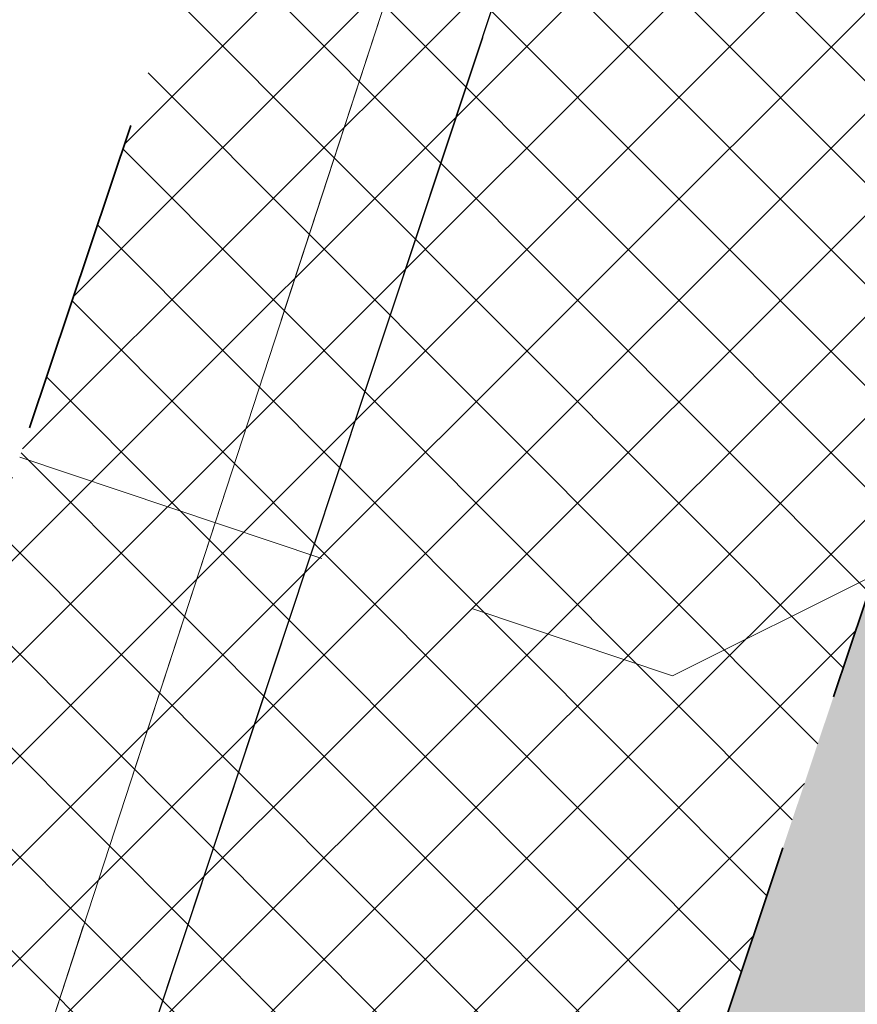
# Model space of a CAD drawing. Header units: metres. Extents: x 6599594 to 6600699, y 5687867 to 5691114.
# Tile 224 of 256: x 6599973.14 to 6599975.77, y 5688944.3 to 5688947.38. Entities that reach past the tile are written whole.
import ezdxf

# ---------------------------------------------------------------- set-up
doc = ezdxf.new("R2010")
doc.units = ezdxf.units.M
doc.header["$MEASUREMENT"] = 0
for name, pattern in [('1', [0]), ('BUG', [1.5, 1, -0.5]), ('GUK', [2, 1.5, -0.5]), ('GUZ', [1, 0.5, -0.5]), ('L_0_04', [1.5, 1, -0.5])]:
    doc.linetypes.add(name, pattern=pattern)
for name, color, linetype, lineweight in [('_kolor chodnik', 50, '1', 5), ('_kolor jezdnia', 4, '1', 0), ('_kolor pobocze', 211, '1', 5), ('_kolor zjazdy kostka', 7, '1', 5), ('_kolor zjazdy tłuczeń', 30, '1', 5), ('_kolor ścieżka @ 1', 10, '1', 0), ('_linie', 7, 'BUG', 5), ('_obrzeze', 10, 'BUG', 35), ('Dzialki', 130, '1', 30), ('Kontury', 252, 'GUK', 9), ('OT_Komunikacja', 7, 'CONTINUOUS', 0), ('OT_ZagospodarowanieTerenu', 7, 'CONTINUOUS', 0), ('Uzytki', 252, 'GUZ', 9)]:
    doc.layers.add(name, color=color, linetype=linetype, lineweight=lineweight)
pattern_1 = [(45, (0, 0), (-0.1414213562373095, 0.1414213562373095), []), (135, (0, 0), (-0.1414213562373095, -0.1414213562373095), [])]

msp = doc.modelspace()

# ---------------------------------------------------------------- hatches: boundary and pattern name
at = {"layer": '_kolor chodnik'}
h = msp.add_hatch(dxfattribs=at)
h.set_pattern_fill('ANSI37', color=256, scale=1.6)
h.set_pattern_definition(pattern_1)
h.paths.add_polyline_path([(6599849.938171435, 5688542.085872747), (6599852.232147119, 5688548.938742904), (6599853.573135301, 5688548.489851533), (6599853.827082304, 5688549.248475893), (6599851.793849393, 5688549.929093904), (6599849.895278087, 5688548.982823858), (6599847.823506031, 5688542.793750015)])
edge = h.paths.add_edge_path()
edge.add_line((6600018.106075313, 5689087.454911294), (6600022.42781917, 5689091.229234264))
edge.add_line((6600022.42781917, 5689091.229234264), (6600020.233254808, 5689093.742094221))
edge.add_line((6600020.233254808, 5689093.742094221), (6600017.159471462, 5689091.057656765))
edge.add_arc((6600023.275194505, 5689085.385140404), 8.34143334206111, 137.1531558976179, 148.8016577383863)
edge.add_line((6600016.140105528, 5689089.706021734), (6600018.106075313, 5689087.454911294))
h.paths.add_polyline_path([(6600038.501784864, 5689187.59229436), (6600037.906968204, 5689187.700586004), (6600037.638296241, 5689186.224843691), (6600038.240083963, 5689186.115282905)])
h.paths.add_polyline_path([(6600069.098302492, 5689360.276020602), (6600068.321239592, 5689360.413462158), (6600068.064048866, 5689358.936495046), (6600068.836639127, 5689358.799546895)])
h.paths.add_polyline_path([(6600082.393785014, 5689362.950258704), (6600082.941124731, 5689366.103121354), (6600081.481377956, 5689366.361351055), (6600080.923159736, 5689363.210828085)])
h.paths.add_polyline_path([(6600074.022236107, 5689388.065861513), (6600072.983907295, 5689388.249860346), (6600072.723374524, 5689386.772538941), (6600073.760538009, 5689386.588865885)])
h.paths.add_polyline_path([(6600105.602402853, 5689486.45426531), (6600106.738797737, 5689489.760539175), (6600105.28818975, 5689490.281952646), (6600104.132785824, 5689486.965912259)])
h.paths.add_polyline_path([(6600132.519778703, 5689678.737346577), (6600131.636986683, 5689678.922259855), (6600131.330470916, 5689677.453953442), (6600132.212256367, 5689677.269208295)])
h.paths.add_polyline_path([(6600156.649397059, 5689798.7449027), (6600156.48800471, 5689797.95886096), (6600157.450195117, 5689797.757316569), (6600157.615023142, 5689798.542205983)])
h.paths.add_polyline_path([(6600189.055358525, 5689948.643107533), (6600187.902868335, 5689948.884512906), (6600187.600024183, 5689947.417400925), (6600188.748131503, 5689947.176379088)])
edge = h.paths.add_edge_path()
edge.add_line((6600204.459383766, 5690032.969035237), (6600204.153258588, 5690031.227801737))
edge.add_arc((6600202.328347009, 5690027.299936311), 4.331100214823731, 41.853001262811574, 65.08011546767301, ccw=False)
edge.add_arc((6600032.903931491, 5690051.979071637), 174.020003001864, 352.8070218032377, 353.495463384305)
edge.add_arc((6600202.372679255, 5690027.343587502), 5.999999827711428, 55.12102442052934, 69.64815978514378)
edge = h.paths.add_edge_path()
edge.add_line((6600205.046027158, 5690040.265402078), (6600204.972740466, 5690038.483452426))
edge.add_arc((6600203.986269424, 5690044.401803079), 5.999999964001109, 279.4630688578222, 294.9140560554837)
edge.add_line((6600206.513819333, 5690038.960158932), (6600206.607027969, 5690041.030672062))
edge.add_arc((6600203.986269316, 5690044.401803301), 4.270000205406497, 284.3702444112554, 307.86193139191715, ccw=False)
edge = h.paths.add_edge_path()
edge.add_arc((6600203.547470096, 5690044.558759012), 6.446878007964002, 324.43500910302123, 356.20133685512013, ccw=False)
edge.add_arc((6600203.986269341, 5690044.401803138), 6.000000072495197, 323.2169970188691, 357.4193489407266)
h.paths.add_polyline_path([(6600208.910055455, 5690121.713696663), (6600208.146285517, 5690121.748120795), (6600207.125602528, 5690121.794124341), (6600209.971605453, 5690121.665851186)])
edge = h.paths.add_edge_path()
edge.add_line((6600238.769818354, 5690481.648294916), (6600240.338176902, 5690490.87374652))
edge.add_line((6600240.338176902, 5690490.87374652), (6600241.251295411, 5690510.829461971))
edge.add_line((6600241.251295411, 5690510.829461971), (6600239.524022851, 5690510.928942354))
edge.add_line((6600239.524022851, 5690510.928942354), (6600238.633343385, 5690491.167757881))
edge.add_line((6600238.633343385, 5690491.167757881), (6600234.579716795, 5690467.661262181))
edge.add_line((6600234.579716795, 5690467.661262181), (6600234.449796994, 5690464.966873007))
edge.add_arc((6600242.443669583, 5690464.607462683), 8.001948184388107, 177.4256737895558, 268.2543056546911)
edge.add_line((6600242.199903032, 5690456.609228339), (6600242.216657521, 5690457.359274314))
edge.add_line((6600242.216657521, 5690457.359274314), (6600242.305257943, 5690458.836738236))
edge.add_arc((6600242.444504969, 5690464.607952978), 5.772894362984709, 177.0298084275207, 268.6178439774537, ccw=False)
edge.add_line((6600236.679365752, 5690464.907083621), (6600236.951876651, 5690470.95443634))
edge.add_line((6600236.951876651, 5690470.95443634), (6600238.15078669, 5690478.210832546))
edge.add_line((6600238.15078669, 5690478.210832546), (6600238.769818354, 5690481.648294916))
h.paths.add_polyline_path([(6600238.769818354, 5690481.648294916), (6600238.15078669, 5690478.210832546), (6600239.670056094, 5690477.930590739), (6600240.266710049, 5690481.376366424)])
edge = h.paths.add_edge_path()
edge.add_line((6600223.366500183, 5690460.339976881), (6600223.278629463, 5690457.997544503))
edge.add_arc((6600220.967166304, 5690465.656339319), 7.999999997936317, 286.7940807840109, 300.2738222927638)
edge.add_line((6600225.000231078, 5690458.747331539), (6600225.240084, 5690461.623695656))
edge.add_arc((6600221.105749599, 5690465.648640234), 5.76999998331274, 293.06724424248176, 315.7681070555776, ccw=False)
edge = h.paths.add_edge_path()
edge.add_arc((6600220.025145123, 5690444.676291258), 5.770000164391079, 37.996647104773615, 59.94382588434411, ccw=False)
edge.add_line((6600224.572175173, 5690448.22839199), (6600224.817793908, 5690451.081798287))
edge.add_arc((6600220.025145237, 5690444.676291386), 7.999999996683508, 53.19588653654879, 68.15166733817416)
edge.add_line((6600223.00235276, 5690452.101669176), (6600222.91504296, 5690449.670427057))
edge = h.paths.add_edge_path()
edge.add_arc((6600221.105749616, 5690465.648640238), 7.999999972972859, 328.0222308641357, 357.0132597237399)
edge.add_line((6600229.094882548, 5690465.23180147), (6600229.218816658, 5690467.593604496))
edge.add_line((6600229.218816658, 5690467.593604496), (6600228.218919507, 5690467.645774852))
edge.add_line((6600228.218919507, 5690467.645774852), (6600227.891778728, 5690461.411918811))
h.paths.add_polyline_path([(6600200.980142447, 5690012.236744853), (6600202.317278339, 5690011.956662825), (6600202.522293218, 5690012.935421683), (6600201.182321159, 5690013.216097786)])
h.paths.add_polyline_path([(6600196.457878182, 5689983.98337835), (6600195.202332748, 5689984.246370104), (6600194.899091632, 5689982.777335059), (6600196.150355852, 5689982.515240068)])
edge = h.paths.add_edge_path()
edge.add_line((6600112.305909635, 5689517.991018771), (6600112.691041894, 5689519.807934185))
edge.add_line((6600112.691041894, 5689519.807934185), (6600113.245521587, 5689522.423769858))
edge.add_line((6600113.245521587, 5689522.423769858), (6600111.553124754, 5689522.782507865))
edge.add_line((6600111.553124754, 5689522.782507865), (6600107.405864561, 5689503.21722655))
edge.add_line((6600107.405864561, 5689503.21722655), (6600099.494506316, 5689480.361667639))
edge.add_line((6600099.494506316, 5689480.361667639), (6600099.182814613, 5689478.891218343))
edge.add_arc((6600107.008997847, 5689477.232359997), 8.000059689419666, 168.0325629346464, 257.7529108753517)
edge.add_line((6600105.311960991, 5689469.414366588), (6600105.784990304, 5689471.593619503))
edge.add_arc((6600107.008927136, 5689477.232314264), 5.769999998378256, 168.0321375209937, 257.7533362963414, ccw=False)
edge.add_line((6600101.364343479, 5689478.42879883), (6600101.647245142, 5689479.76342708))
edge.add_line((6600101.647245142, 5689479.76342708), (6600104.132785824, 5689486.965912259))
edge.add_line((6600104.132785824, 5689486.965912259), (6600105.28818975, 5689490.281952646))
edge.add_line((6600105.28818975, 5689490.281952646), (6600108.240043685, 5689498.809726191))
edge.add_line((6600108.240043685, 5689498.809726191), (6600112.305909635, 5689517.991018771))
h.paths.add_polyline_path([(6600136.009573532, 5689645.499114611), (6600138.333647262, 5689645.012304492), (6600138.661671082, 5689646.578318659), (6600134.869459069, 5689647.372651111)])
at = {"layer": '_kolor jezdnia'}
h = msp.add_hatch(dxfattribs=at)
h.set_pattern_fill('ANSI37', color=4, scale=3.5)
h.set_pattern_definition([(45, (0, 0), (-0.3093592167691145, 0.3093592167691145), []), (135, (0, 0), (-0.3093592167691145, -0.3093592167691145), [])])
edge = h.paths.add_edge_path()
edge.add_line((6599833.066047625, 5688539.933393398), (6599850.649511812, 5688527.983462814))
edge.add_arc((6599857.337592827, 5688536.653968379), 10.95025544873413, 169.5012687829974, 232.3548431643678, ccw=False)
edge.add_arc((6599858.085851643, 5688536.618142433), 11.69295282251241, 162.2507788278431, 169.9967502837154, ccw=False)
edge.add_line((6599846.949484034, 5688540.182754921), (6599847.823506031, 5688542.793750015))
edge.add_line((6599847.823506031, 5688542.793750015), (6599849.895278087, 5688548.982823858))
edge.add_line((6599849.895278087, 5688548.982823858), (6599852.434748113, 5688556.56906746))
edge.add_line((6599852.434748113, 5688556.56906746), (6599928.48625871, 5688783.760284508))
edge.add_line((6599928.48625871, 5688783.760284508), (6599931.025728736, 5688791.34652811))
edge.add_line((6599931.025728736, 5688791.34652811), (6599996.657773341, 5688987.411326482))
edge.add_line((6599996.657773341, 5688987.411326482), (6599999.197243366, 5688994.997570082))
edge.add_line((6599999.197243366, 5688994.997570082), (6600021.930100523, 5689062.908193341))
edge.add_line((6600021.930100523, 5689062.908193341), (6600017.620224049, 5689067.371531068))
edge.add_line((6600017.620224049, 5689067.371531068), (6600016.714558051, 5689064.654078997))
edge.add_line((6600016.714558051, 5689064.654078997), (6600012.423620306, 5689051.835617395))
edge.add_line((6600012.423620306, 5689051.835617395), (6600009.884150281, 5689044.249373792))
edge.add_line((6600009.884150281, 5689044.249373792), (6599977.53516164, 5688947.612159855))
edge.add_line((6599977.53516164, 5688947.612159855), (6599974.995691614, 5688940.025916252))
edge.add_line((6599974.995691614, 5688940.025916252), (6599942.096912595, 5688841.746295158))
edge.add_line((6599942.096912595, 5688841.746295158), (6599939.557442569, 5688834.160051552))
edge.add_line((6599939.557442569, 5688834.160051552), (6599882.679288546, 5688664.246042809))
edge.add_line((6599882.679288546, 5688664.246042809), (6599880.139818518, 5688656.659799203))
edge.add_line((6599880.139818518, 5688656.659799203), (6599852.46454386, 5688573.984527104))
edge.add_line((6599852.46454386, 5688573.984527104), (6599842.470137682, 5688544.127903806))
edge.add_arc((6599835.706422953, 5688546.652910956), 7.219660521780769, 248.5480913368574, 339.52856074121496, ccw=False)
h.paths.add_polyline_path([(6600044.653202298, 5689172.271628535), (6600046.276244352, 5689181.431901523), (6600047.759199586, 5689189.801539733), (6600051.0603021, 5689208.432603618), (6600052.368792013, 5689215.817578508), (6600054.808584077, 5689229.587499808), (6600056.11707399, 5689236.972474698), (6600057.346666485, 5689243.912161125), (6600058.655146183, 5689251.297078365), (6600058.831439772, 5689252.292060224), (6600060.098987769, 5689259.445963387), (6600060.139929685, 5689259.677035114), (6600061.407468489, 5689266.830886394), (6600072.329030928, 5689328.470998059), (6600073.637511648, 5689335.855921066), (6600077.337304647, 5689356.73715072), (6600078.820259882, 5689365.106788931), (6600081.142794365, 5689378.214921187), (6600082.538516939, 5689386.092227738), (6600095.187867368, 5689457.483787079), (6600091.082877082, 5689465.8405575), (6600089.043088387, 5689454.328211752), (6600087.870641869, 5689447.711051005), (6600087.560133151, 5689445.958573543), (6600086.562151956, 5689440.326076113), (6600082.433200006, 5689417.022719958), (6600080.95024477, 5689408.65308175), (6600077.202698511, 5689387.502337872), (6600075.719743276, 5689379.132699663), (6600073.469199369, 5689366.430874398), (6600071.986244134, 5689358.061236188), (6600069.98686466, 5689346.776955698), (6600068.591142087, 5689338.899649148), (6600065.559290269, 5689321.78820693), (6600064.163567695, 5689313.910900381), (6600059.719426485, 5689288.828650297), (6600058.323703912, 5689280.951343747), (6600057.563846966, 5689276.662793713), (6600056.168124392, 5689268.785487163), (6600054.804920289, 5689261.091711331), (6600053.409197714, 5689253.21440478), (6600053.264817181, 5689252.399536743), (6600051.869094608, 5689244.522230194), (6600051.183555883, 5689240.653124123), (6600049.787833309, 5689232.775817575), (6600046.593849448, 5689214.749319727), (6600045.198126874, 5689206.872013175), (6600044.41754409, 5689202.466488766), (6600042.934588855, 5689194.096850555), (6600036.429952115, 5689157.38538759), (6600034.946996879, 5689149.01574938), (6600030.579776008, 5689124.367629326), (6600027.529365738, 5689107.151445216), (6600024.895072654, 5689094.014582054), (6600030.583685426, 5689094.264316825), (6600032.945013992, 5689106.191885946), (6600043.170247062, 5689163.901990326)])
edge = h.paths.add_edge_path()
edge.add_line((6600111.106812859, 5689535.144351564), (6600111.256844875, 5689535.85214863))
edge.add_line((6600111.256844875, 5689535.85214863), (6600112.915748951, 5689543.678261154))
edge.add_line((6600112.915748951, 5689543.678261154), (6600117.304772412, 5689564.384094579))
edge.add_line((6600117.304772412, 5689564.384094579), (6600119.067357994, 5689572.699339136))
edge.add_line((6600119.067357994, 5689572.699339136), (6600120.087667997, 5689577.512794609))
edge.add_line((6600120.087667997, 5689577.512794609), (6600121.642890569, 5689584.849775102))
edge.add_line((6600121.642890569, 5689584.849775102), (6600128.436769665, 5689616.900852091))
edge.add_line((6600128.436769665, 5689616.900852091), (6600129.991992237, 5689624.237832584))
edge.add_line((6600129.991992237, 5689624.237832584), (6600132.660554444, 5689636.827148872))
edge.add_line((6600132.660554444, 5689636.827148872), (6600133.208838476, 5689639.444704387))
edge.add_line((6600133.208838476, 5689639.444704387), (6600134.848957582, 5689647.274775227))
edge.add_line((6600134.848957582, 5689647.274775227), (6600138.97649476, 5689666.979995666))
edge.add_line((6600138.97649476, 5689666.979995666), (6600140.51410642, 5689674.320687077))
edge.add_line((6600140.51410642, 5689674.320687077), (6600145.209128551, 5689696.735129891))
edge.add_line((6600145.209128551, 5689696.735129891), (6600146.746740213, 5689704.075821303))
edge.add_line((6600146.746740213, 5689704.075821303), (6600151.462308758, 5689726.588354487))
edge.add_line((6600151.462308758, 5689726.588354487), (6600152.999920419, 5689733.929045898))
edge.add_line((6600152.999920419, 5689733.929045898), (6600155.244070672, 5689744.642813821))
edge.add_line((6600155.244070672, 5689744.642813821), (6600156.781682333, 5689751.983505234))
edge.add_line((6600156.781682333, 5689751.983505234), (6600161.635515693, 5689775.156126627))
edge.add_line((6600161.635515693, 5689775.156126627), (6600163.378142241, 5689783.475576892))
edge.add_line((6600163.378142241, 5689783.475576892), (6600163.850769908, 5689785.731942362))
edge.add_line((6600163.850769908, 5689785.731942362), (6600167.028500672, 5689800.902704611))
edge.add_line((6600167.028500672, 5689800.902704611), (6600179.49088801, 5689860.399222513))
edge.add_line((6600179.49088801, 5689860.399222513), (6600181.233514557, 5689868.718672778))
edge.add_line((6600181.233514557, 5689868.718672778), (6600181.84713393, 5689871.648144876))
edge.add_line((6600181.84713393, 5689871.648144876), (6600183.384745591, 5689878.988836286))
edge.add_line((6600183.384745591, 5689878.988836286), (6600184.935818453, 5689886.393792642))
edge.add_line((6600184.935818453, 5689886.393792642), (6600186.575937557, 5689894.223863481))
edge.add_line((6600186.575937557, 5689894.223863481), (6600194.05133812, 5689929.912074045))
edge.add_line((6600194.05133812, 5689929.912074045), (6600195.691457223, 5689937.742144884))
edge.add_line((6600195.691457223, 5689937.742144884), (6600202.915799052, 5689972.231779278))
edge.add_line((6600202.915799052, 5689972.231779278), (6600204.555918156, 5689980.061850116))
edge.add_line((6600204.555918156, 5689980.061850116), (6600206.062781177, 5689987.255744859))
edge.add_line((6600206.062781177, 5689987.255744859), (6600207.702900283, 5689995.085815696))
edge.add_line((6600207.702900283, 5689995.085815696), (6600210.232559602, 5690007.162628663))
edge.add_line((6600210.232559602, 5690007.162628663), (6600211.694938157, 5690014.144150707))
edge.add_arc((6600028.177652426, 5690052.584442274), 187.5000004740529, 348.1696294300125, 357.4195276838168)
edge.add_line((6600215.487522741, 5690044.142720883), (6600208.310270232, 5690026.480446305))
edge.add_arc((6600032.903933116, 5690051.97907145), 177.2500013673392, 348.1696294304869, 351.7289130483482, ccw=False)
edge.add_line((6600206.38894146, 5690015.640182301), (6600205.966941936, 5690013.625519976))
edge.add_line((6600205.966941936, 5690013.625519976), (6600204.326822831, 5690005.795449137))
edge.add_line((6600204.326822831, 5690005.795449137), (6600197.076961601, 5689971.183982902))
edge.add_line((6600197.076961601, 5689971.183982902), (6600195.334335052, 5689962.864532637))
edge.add_line((6600195.334335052, 5689962.864532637), (6600193.44722506, 5689953.855305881))
edge.add_line((6600193.44722506, 5689953.855305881), (6600191.909227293, 5689946.512771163))
edge.add_line((6600191.909227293, 5689946.512771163), (6600185.496844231, 5689915.899498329))
edge.add_line((6600185.496844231, 5689915.899498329), (6600183.856521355, 5689908.068454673))
edge.add_line((6600183.856521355, 5689908.068454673), (6600182.066605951, 5689899.523243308))
edge.add_line((6600182.066605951, 5689899.523243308), (6600180.32407057, 5689891.204228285))
edge.add_line((6600180.32407057, 5689891.204228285), (6600174.320344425, 5689862.541919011))
edge.add_line((6600174.320344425, 5689862.541919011), (6600172.577809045, 5689854.222903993))
edge.add_line((6600172.577809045, 5689854.222903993), (6600163.663810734, 5689811.666703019))
edge.add_line((6600163.663810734, 5689811.666703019), (6600162.023782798, 5689803.837067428))
edge.add_line((6600162.023782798, 5689803.837067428), (6600160.924220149, 5689798.587659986))
edge.add_line((6600160.924220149, 5689798.587659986), (6600159.279208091, 5689790.734229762))
edge.add_line((6600159.279208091, 5689790.734229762), (6600157.107250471, 5689780.365115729))
edge.add_line((6600157.107250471, 5689780.365115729), (6600155.462238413, 5689772.511685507))
edge.add_line((6600155.462238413, 5689772.511685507), (6600153.380318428, 5689762.572418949))
edge.add_line((6600153.380318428, 5689762.572418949), (6600151.735124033, 5689754.718118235))
edge.add_line((6600151.735124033, 5689754.718118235), (6600148.586504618, 5689739.686336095))
edge.add_line((6600148.586504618, 5689739.686336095), (6600146.885007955, 5689731.563243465))
edge.add_line((6600146.885007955, 5689731.563243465), (6600141.75088822, 5689707.052510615))
edge.add_line((6600141.75088822, 5689707.052510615), (6600140.110896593, 5689699.223048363))
edge.add_line((6600140.110896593, 5689699.223048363), (6600133.483561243, 5689667.583574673))
edge.add_line((6600133.483561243, 5689667.583574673), (6600131.860394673, 5689659.834436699))
edge.add_line((6600131.860394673, 5689659.834436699), (6600131.740984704, 5689659.26436315))
edge.add_line((6600131.740984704, 5689659.26436315), (6600130.117814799, 5689651.515209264))
edge.add_line((6600130.117814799, 5689651.515209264), (6600127.27873359, 5689637.961189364))
edge.add_line((6600127.27873359, 5689637.961189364), (6600126.924568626, 5689636.290366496))
edge.add_line((6600126.924568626, 5689636.290366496), (6600125.166244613, 5689627.995226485))
edge.add_line((6600125.166244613, 5689627.995226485), (6600118.009503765, 5689594.232298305))
edge.add_line((6600118.009503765, 5689594.232298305), (6600116.25117975, 5689585.937158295))
edge.add_line((6600116.25117975, 5689585.937158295), (6600113.665314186, 5689573.737975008))
edge.add_line((6600113.665314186, 5689573.737975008), (6600111.898534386, 5689565.402943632))
edge.add_line((6600111.898534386, 5689565.402943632), (6600104.889982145, 5689532.339115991))
edge.add_line((6600104.889982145, 5689532.339115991), (6600103.22663594, 5689524.492047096))
edge.add_line((6600103.22663594, 5689524.492047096), (6600096.623876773, 5689493.342605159))
edge.add_line((6600096.623876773, 5689493.342605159), (6600094.968986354, 5689485.535427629))
edge.add_line((6600094.968986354, 5689485.535427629), (6600094.300101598, 5689482.379870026))
edge.add_line((6600094.300101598, 5689482.379870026), (6600099.182814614, 5689478.891218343))
edge.add_line((6600099.182814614, 5689478.891218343), (6600099.494506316, 5689480.361667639))
edge.add_line((6600099.494506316, 5689480.361667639), (6600111.106812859, 5689535.144351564))
edge = h.paths.add_edge_path()
edge.add_arc((6600239.213891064, 5690851.400367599), 10.00000000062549, -2.8342403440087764, 76.13703556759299, ccw=False)
edge.add_line((6600249.201658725, 5690850.905901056), (6600249.082723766, 5690848.503524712))
edge.add_line((6600249.082723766, 5690848.503524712), (6600247.016487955, 5690806.767468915))
edge.add_line((6600247.016487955, 5690806.767468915), (6600246.092398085, 5690789.152178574))
edge.add_line((6600246.092398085, 5690789.152178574), (6600233.768116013, 5690572.015170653))
edge.add_line((6600233.768116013, 5690572.015170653), (6600228.959056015, 5690465.296202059))
edge.add_line((6600228.959056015, 5690465.296202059), (6600234.588724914, 5690465.017134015))
edge.add_line((6600234.588724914, 5690465.017134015), (6600239.262540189, 5690571.767576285))
edge.add_line((6600239.262540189, 5690571.767576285), (6600252.50503885, 5690806.400146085))
edge.add_line((6600252.50503885, 5690806.400146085), (6600254.569211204, 5690848.094521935))
edge.add_arc((6600262.559425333, 5690847.6989487), 7.999999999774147, 76.13703557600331, 177.1657596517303, ccw=False)
edge.add_line((6600264.476229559, 5690855.465921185), (6600241.609896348, 5690861.109083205))
edge = h.paths.add_edge_path()
edge.add_line((6600250.031475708, 5690451.625307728), (6600250.231741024, 5690455.772579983))
edge.add_line((6600250.231741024, 5690455.772579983), (6600246.257763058, 5690456.417303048))
edge.add_line((6600246.257763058, 5690456.417303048), (6600242.171761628, 5690456.61060902))
edge.add_arc((6600242.563100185, 5690464.586983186), 7.985968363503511, 176.9123644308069, 267.1911945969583, ccw=False)
edge.add_line((6600234.588724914, 5690465.017134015), (6600228.959056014, 5690465.296202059))
edge.add_arc((6600220.965133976, 5690465.657286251), 8.002072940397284, 267.8289300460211, 357.413716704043, ccw=False)
edge.add_line((6600220.661989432, 5690457.660957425), (6600212.406915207, 5690458.119572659))
edge.add_line((6600212.406915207, 5690458.119572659), (6600208.431872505, 5690457.817501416))
edge.add_line((6600208.431872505, 5690457.817501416), (6600208.233912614, 5690454.548331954))
edge.add_line((6600208.233912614, 5690454.548331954), (6600212.129565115, 5690453.127270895))
edge.add_line((6600212.129565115, 5690453.127270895), (6600218.640548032, 5690452.76554962))
edge.add_line((6600218.640548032, 5690452.76554962), (6600216.486747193, 5690452.885205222))
edge.add_line((6600216.486747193, 5690452.885205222), (6600220.468905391, 5690452.663974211))
edge.add_arc((6600220.025145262, 5690444.676291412), 7.99999997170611, -0.3386579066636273, 86.8201700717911, ccw=False)
edge.add_line((6600228.025005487, 5690444.629006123), (6600227.803602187, 5690439.649256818))
edge.add_line((6600227.803602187, 5690439.649256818), (6600226.885525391, 5690435.936828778))
edge.add_line((6600226.885525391, 5690435.936828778), (6600225.534849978, 5690405.967249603))
edge.add_line((6600225.534849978, 5690405.967249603), (6600226.115199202, 5690402.187514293))
edge.add_line((6600226.115199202, 5690402.187514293), (6600213.445139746, 5690121.008786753))
edge.add_line((6600213.445139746, 5690121.008786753), (6600213.352800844, 5690118.960058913))
edge.add_line((6600213.352800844, 5690118.960058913), (6600209.980184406, 5690044.131649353))
edge.add_arc((6600203.98626942, 5690044.401803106), 5.999999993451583, 257.4162346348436, 357.41934921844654, ccw=False)
edge.add_line((6600202.679069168, 5690038.545931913), (6600201.589735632, 5690033.666039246))
edge.add_line((6600201.589735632, 5690033.666039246), (6600203.67987942, 5690033.199458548))
edge.add_arc((6600202.372679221, 5690027.343587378), 5.999999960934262, -8.27108729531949, 77.41623506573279, ccw=False)
edge.add_line((6600208.310270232, 5690026.480446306), (6600215.487522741, 5690044.142720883))
edge.add_line((6600215.487522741, 5690044.142720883), (6600216.199687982, 5690059.9446614))
edge.add_line((6600216.199687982, 5690059.9446614), (6600216.537356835, 5690067.437056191))
edge.add_line((6600216.537356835, 5690067.437056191), (6600223.893528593, 5690230.66011469))
edge.add_line((6600223.893528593, 5690230.66011469), (6600224.231197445, 5690238.152509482))
edge.add_line((6600224.231197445, 5690238.152509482), (6600233.507835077, 5690443.987992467))
edge.add_arc((6600241.499722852, 5690443.627812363), 7.999999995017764, 87.29208981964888, 177.4195277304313, ccw=False)
edge.add_line((6600241.877677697, 5690451.618879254), (6600246.021541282, 5690451.422886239))
edge.add_line((6600246.021541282, 5690451.422886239), (6600246.427694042, 5690451.44338883))
edge.add_line((6600246.427694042, 5690451.44338883), (6600246.79397003, 5690451.461878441))
edge.add_line((6600246.79397003, 5690451.461878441), (6600250.031475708, 5690451.625307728))
edge = h.paths.add_edge_path()
edge.add_line((6600007.33756506, 5689086.20374581), (6600006.980466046, 5689080.740822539))
edge.add_line((6600006.980466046, 5689080.740822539), (6600007.229745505, 5689080.720859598))
edge.add_line((6600007.229745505, 5689080.720859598), (6600008.093335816, 5689080.601653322))
edge.add_line((6600008.093335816, 5689080.601653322), (6600008.702681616, 5689080.53831051))
edge.add_arc((6600008.140193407, 5689070.554142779), 9.999999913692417, -18.557800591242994, 86.77547804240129, ccw=False)
edge.add_line((6600017.620224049, 5689067.371531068), (6600021.930100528, 5689062.908193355))
edge.add_arc((6599734.83819726, 5689159.011261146), 302.7499967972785, 341.4922000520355, 343.8640860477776)
edge.add_arc((6600034.895369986, 5689072.315877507), 9.581213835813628, 98.63328270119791, 164.5273290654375, ccw=False)
edge.add_line((6600033.457137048, 5689081.788529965), (6600033.832640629, 5689081.798737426))
edge.add_line((6600033.832640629, 5689081.798737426), (6600034.422462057, 5689082.05700874))
edge.add_line((6600034.422462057, 5689082.05700874), (6600036.833623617, 5689082.139040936))
edge.add_line((6600036.833623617, 5689082.139040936), (6600036.730225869, 5689087.148851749))
edge.add_line((6600036.730225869, 5689087.148851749), (6600036.579860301, 5689087.134303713))
edge.add_arc((6600036.479565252, 5689093.136286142), 6.002820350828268, 169.1687651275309, 270.9573417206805, ccw=False)
edge.add_line((6600030.583685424, 5689094.264316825), (6600024.895072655, 5689094.014582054))
edge.add_arc((6600015.200558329, 5689096.162123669), 9.929528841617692, 271.0943432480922, 347.5094668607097, ccw=False)
edge.add_arc((6600014.909438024, 5689089.646776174), 3.446070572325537, 264.4236009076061, 278.0194998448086, ccw=False)
edge.add_line((6600014.574573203, 5689086.217014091), (6600014.299554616, 5689086.232508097))
edge.add_line((6600014.299554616, 5689086.232508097), (6600010.474232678, 5689086.448019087))
edge.add_line((6600010.474232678, 5689086.448019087), (6600007.33756506, 5689086.20374581))
edge = h.paths.add_edge_path()
edge.add_line((6600105.490725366, 5689463.953528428), (6600106.927559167, 5689464.047234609))
edge.add_line((6600106.927559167, 5689464.047234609), (6600107.835, 5689468.66))
edge.add_line((6600107.835, 5689468.66), (6600105.311960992, 5689469.414366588))
edge.add_arc((6600107.008997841, 5689477.232359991), 8.000059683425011, 168.0325628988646, 257.75291091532, ccw=False)
edge.add_line((6600099.182814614, 5689478.891218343), (6600094.300101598, 5689482.379870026))
edge.add_arc((6600586.245114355, 5689378.104238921), 502.8750369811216, 168.032376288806, 169.9522165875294)
edge.add_line((6600091.082877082, 5689465.8405575), (6600095.187867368, 5689457.483787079))
edge.add_arc((6600103.065173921, 5689456.088064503), 8.000000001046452, 77.7533362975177, 169.9524553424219, ccw=False)
edge.add_line((6600104.762140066, 5689463.906012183), (6600105.490725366, 5689463.953528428))
at = {"layer": '_kolor pobocze'}
h = msp.add_hatch(dxfattribs=at)
h.set_pattern_fill('ANSI37', color=256, scale=1.6)
h.set_pattern_definition(pattern_1)
edge = h.paths.add_edge_path()
edge.add_line((6600035.926965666, 5689101.569442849), (6600036.046865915, 5689102.311543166))
edge.add_arc((6600058.171848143, 5689233.778275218), 133.3154772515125, 259.4578941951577, 260.4470163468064, ccw=False)
edge.add_line((6600033.780707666, 5689102.713067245), (6600032.142559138, 5689101.847662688))
edge.add_arc((6599734.838175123, 5689159.011266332), 302.7500195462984, 347.6801154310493, 349.11639019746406, ccw=False)
edge.add_arc((6600036.478170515, 5689093.133441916), 6.000000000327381, 167.68011541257, 271.5571101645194)
edge.add_line((6600036.64121064, 5689087.1356575), (6600036.730491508, 5689087.137804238))
edge.add_line((6600036.730491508, 5689087.137804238), (6600036.712463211, 5689087.887583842))
edge.add_line((6600036.712463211, 5689087.887583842), (6600036.559840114, 5689087.884077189))
edge.add_arc((6600036.482532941, 5689093.14290691), 5.259397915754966, 170.6455005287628, 270.8422131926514, ccw=False)
edge.add_arc((6600545.796425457, 5688991.216220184), 524.6691769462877, 167.9170060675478, 168.7028219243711, ccw=False)
edge.add_line((6600032.751078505, 5689101.044345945), (6600034.011432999, 5689101.917298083))
edge.add_line((6600034.011432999, 5689101.917298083), (6600035.926965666, 5689101.569442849))
edge = h.paths.add_edge_path()
edge.add_line((6600002.828843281, 5688994.032881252), (6600003.066918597, 5688994.74409159))
edge.add_line((6600003.066918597, 5688994.74409159), (6600001.227880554, 5688995.359703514))
edge.add_line((6600001.227880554, 5688995.359703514), (6600000.55876659, 5688996.702196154))
edge.add_line((6600000.55876659, 5688996.702196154), (6600022.641310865, 5689062.67011804))
edge.add_arc((6599734.838193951, 5689159.011262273), 303.5000002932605, 341.4922000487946, 343.8640860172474)
edge.add_arc((6600035.267451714, 5689072.092773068), 9.250000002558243, 91.55711016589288, 163.8640860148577, ccw=False)
edge.add_line((6600035.016098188, 5689081.339357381), (6600036.868703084, 5689081.389717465))
edge.add_line((6600036.868703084, 5689081.389717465), (6600036.850674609, 5689082.139504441))
edge.add_line((6600036.850674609, 5689082.139504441), (6600034.99571817, 5689082.089080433))
edge.add_arc((6600035.267451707, 5689072.092773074), 9.999999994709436, 91.55711014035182, 163.8640860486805)
edge.add_arc((6599734.838192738, 5689159.011262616), 302.7500015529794, 341.4922000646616, 343.8640860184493, ccw=False)
edge.add_line((6600021.930100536, 5689062.908193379), (6599999.748942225, 5688996.645678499))
edge.add_line((6599999.748942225, 5688996.645678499), (6600000.695212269, 5688994.747107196))
edge.add_line((6600000.695212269, 5688994.747107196), (6600002.828843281, 5688994.032881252))
h.paths.add_polyline_path([(6599971.7492186, 5688907.297112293), (6599971.084233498, 5688908.631320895), (6599997.822068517, 5688988.526766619), (6599999.164561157, 5688989.195880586), (6600001.003599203, 5688988.580268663), (6600001.241674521, 5688989.291479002), (6599999.108043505, 5688990.005704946), (6599997.209472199, 5688989.059434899), (6599970.270280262, 5688908.583087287), (6599971.216550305, 5688906.684515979), (6599973.350181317, 5688905.970290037), (6599973.588256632, 5688906.681500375)])
h.paths.add_polyline_path([(6599932.504667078, 5688790.060553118), (6599931.835553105, 5688791.403045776), (6599968.343406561, 5688900.4641754), (6599969.685899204, 5688901.133289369), (6599971.524937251, 5688900.517677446), (6599971.763012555, 5688901.228887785), (6599969.629381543, 5688901.94311373), (6599967.730810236, 5688900.996843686), (6599931.025728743, 5688791.34652811), (6599931.971998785, 5688789.447956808), (6599934.105629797, 5688788.73373086), (6599934.343705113, 5688789.4449412)])
at = {"layer": '_kolor zjazdy kostka'}
h = msp.add_hatch(dxfattribs=at)
h.set_pattern_fill('ANSI37', color=256, scale=1.6)
h.set_pattern_definition(pattern_1)
h.paths.add_polyline_path([(6600244.137440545, 5690813.934732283), (6600242.369522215, 5690814.022127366), (6600242.097568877, 5690808.528921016), (6600243.865482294, 5690808.441426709)])
h.paths.add_polyline_path([(6600247.012128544, 5690806.679412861), (6600247.442736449, 5690815.377295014), (6600247.393289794, 5690814.378518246), (6600247.113277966, 5690808.722537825)])
h.paths.add_polyline_path([(6600242.297085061, 5690788.088808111), (6600240.958726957, 5690788.155683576), (6600240.648818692, 5690782.664569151), (6600241.987258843, 5690782.599147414)])
h.paths.add_polyline_path([(6600245.558275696, 5690780.919298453), (6600246.037231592, 5690789.405686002), (6600244.985820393, 5690788.453468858), (6600244.612601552, 5690781.981345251)])
h.paths.add_polyline_path([(6600241.348405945, 5690723.711515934), (6600242.272017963, 5690722.691689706), (6600242.749709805, 5690731.155680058), (6600241.698138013, 5690730.203317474), (6600241.472690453, 5690726.27550499)])
h.paths.add_polyline_path([(6600225.772794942, 5690394.589141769), (6600224.731429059, 5690393.637598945), (6600224.461246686, 5690387.644646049), (6600225.412923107, 5690386.603142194)])
h.paths.add_polyline_path([(6600223.012390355, 5690333.280720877), (6600223.372595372, 5690341.272607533), (6600222.32835346, 5690340.318436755), (6600222.058239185, 5690334.324941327)])
h.paths.add_polyline_path([(6600215.496388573, 5690166.390602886), (6600215.856593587, 5690174.382489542), (6600214.812834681, 5690173.428760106), (6600214.542018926, 5690167.435062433)])
h.paths.add_polyline_path([(6600212.446537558, 5690121.053392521), (6600213.399499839, 5690120.010473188), (6600213.788744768, 5690128.503024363), (6600212.745135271, 5690127.54943145)])
h.paths.add_polyline_path([(6600209.977420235, 5690121.665589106), (6600210.225142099, 5690127.162117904), (6600207.346107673, 5690127.291879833), (6600207.119593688, 5690121.794395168)])
h.paths.add_polyline_path([(6600207.950178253, 5690070.725854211), (6600204.880846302, 5690070.828947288), (6600204.643784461, 5690065.333808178), (6600207.702521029, 5690065.204598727)])
h.paths.add_polyline_path([(6600200.981479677, 5690012.236464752), (6600199.969248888, 5690007.339980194), (6600201.282587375, 5690007.064882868), (6600202.31726072, 5690011.956666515)])
h.paths.add_polyline_path([(6600193.613960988, 5689970.406358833), (6600192.398010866, 5689970.660657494), (6600191.286205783, 5689965.274578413), (6600192.486379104, 5689965.023185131)])
h.paths.add_polyline_path([(6600189.061271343, 5689948.671423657), (6600189.98413328, 5689953.050774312), (6600188.818902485, 5689953.32186217), (6600187.908781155, 5689948.91282903)])
h.paths.add_polyline_path([(6600180.976201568, 5689915.317449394), (6600179.952861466, 5689910.421322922), (6600181.008474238, 5689910.200199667), (6600182.033843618, 5689915.09540201)])
h.paths.add_polyline_path([(6600176.508279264, 5689893.538690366), (6600177.476023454, 5689893.335973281), (6600178.603605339, 5689898.719146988), (6600177.636002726, 5689898.922290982)])
h.paths.add_polyline_path([(6600179.28182965, 5689859.401159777), (6600180.522246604, 5689860.211927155), (6600181.057490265, 5689860.561775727), (6600183.598022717, 5689860.029600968), (6600184.726606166, 5689865.412570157), (6600182.186324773, 5689865.943033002), (6600181.604764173, 5689866.832779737), (6600181.024456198, 5689867.720610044)])
h.paths.add_polyline_path([(6600160.200810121, 5689810.862606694), (6600159.232772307, 5689811.065842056), (6600158.207991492, 5689806.171529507), (6600159.175735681, 5689805.968812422)])
h.paths.add_polyline_path([(6600156.49391753, 5689797.987177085), (6600155.463416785, 5689793.068691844), (6600156.431160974, 5689792.865974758), (6600157.461419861, 5689797.784520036)])
edge = h.paths.add_edge_path()
edge.add_arc((6600173.111981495, 5689800.679690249), 5.999999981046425, 204.673115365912, 239.5411154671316, ccw=False)
edge.add_arc((6600173.162096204, 5689800.685330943), 6.047914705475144, 168.3203586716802, 204.5234866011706, ccw=False)
edge.add_line((6600167.239404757, 5689801.9096668), (6600163.651667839, 5689784.781499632))
edge.add_arc((6600169.524220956, 5689783.551410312), 5.999999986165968, 139.2146049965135, 168.1696294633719, ccw=False)
edge.add_arc((6600169.524220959, 5689783.551410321), 5.999999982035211, 96.80962310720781, 139.2146050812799, ccw=False)
edge.add_line((6600168.812796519, 5689789.509083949), (6600170.070461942, 5689795.507731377))
h.paths.add_polyline_path([(6600163.526364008, 5689776.866746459), (6600166.051243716, 5689776.337874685), (6600167.179826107, 5689781.720838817), (6600164.653945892, 5689782.249920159), (6600163.941148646, 5689783.340449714), (6600163.493329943, 5689784.025580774), (6600161.750703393, 5689775.706130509), (6600162.438017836, 5689776.155376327)])
h.paths.add_polyline_path([(6600152.614191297, 5689774.643430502), (6600153.639138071, 5689779.536616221), (6600152.646757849, 5689779.744928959), (6600151.646447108, 5689774.846147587)])
h.paths.add_polyline_path([(6600150.121074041, 5689767.466820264), (6600148.177624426, 5689758.16795459), (6600149.115997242, 5689757.971390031), (6600151.066362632, 5689767.268392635)])
h.paths.add_polyline_path([(6600142.970741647, 5689739.332500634), (6600141.888449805, 5689734.142420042), (6600144.036614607, 5689733.695518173), (6600145.123068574, 5689738.882330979)])
h.paths.add_polyline_path([(6600136.256357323, 5689701.052153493), (6600137.154085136, 5689700.864096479), (6600138.287960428, 5689706.274871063), (6600137.386492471, 5689706.464182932)])
h.paths.add_polyline_path([(6600130.081494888, 5689667.099389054), (6600129.212847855, 5689667.281639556), (6600128.083282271, 5689661.898895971), (6600128.953953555, 5689661.716447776)])
h.paths.add_polyline_path([(6600128.397394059, 5689659.030340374), (6600127.554144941, 5689659.207226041), (6600126.49340855, 5689653.810049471), (6600127.269860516, 5689653.647397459)])
h.paths.add_polyline_path([(6600134.990411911, 5689640.633636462), (6600137.30714639, 5689640.148363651), (6600138.339560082, 5689645.040620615), (6600136.015486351, 5689645.500958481), (6600135.435178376, 5689646.388788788), (6600134.8548704, 5689647.276619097), (6600133.214751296, 5689639.446548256), (6600134.102581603, 5689640.026856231)])
h.paths.add_polyline_path([(6600122.164164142, 5689634.294831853), (6600121.024067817, 5689628.914244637), (6600122.015114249, 5689628.705875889), (6600123.155614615, 5689634.086346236)])
h.paths.add_polyline_path([(6600114.54207576, 5689593.450769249), (6600113.493359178, 5689593.398339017), (6600112.364315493, 5689588.045694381), (6600113.29076438, 5689587.54753241)])
h.paths.add_polyline_path([(6600110.194543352, 5689572.941097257), (6600109.20781945, 5689573.148880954), (6600108.067717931, 5689567.768269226), (6600109.05014319, 5689567.535215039)])
h.paths.add_polyline_path([(6600119.083213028, 5689565.540446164), (6600119.089125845, 5689565.542290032), (6600121.462438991, 5689565.065690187), (6600122.598093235, 5689570.447168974), (6600120.229622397, 5689570.949214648), (6600119.651446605, 5689571.8119627), (6600119.073270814, 5689572.727655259), (6600117.310757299, 5689564.412754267)])
h.paths.add_polyline_path([(6600101.698666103, 5689532.937884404), (6600100.730666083, 5689533.141679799), (6600099.694214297, 5689528.250234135), (6600100.669121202, 5689528.045267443)])
h.paths.add_polyline_path([(6600094.064021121, 5689496.827028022), (6600093.080194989, 5689497.033910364), (6600092.036590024, 5689492.143967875), (6600093.038865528, 5689491.933250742)])
h.paths.add_polyline_path([(6600083.709836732, 5689453.74980843), (6600082.738586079, 5689448.336231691), (6600084.647281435, 5689448.027407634), (6600085.606840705, 5689453.416583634)])
h.paths.add_polyline_path([(6600084.434394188, 5689446.82589514), (6600083.348896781, 5689447.018140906), (6600082.567374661, 5689442.58660872), (6600083.649300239, 5689442.394910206)])
h.paths.add_polyline_path([(6600078.04194071, 5689410.721110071), (6600078.996952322, 5689416.137564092), (6600078.054833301, 5689416.304853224), (6600077.111232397, 5689410.886043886)])
h.paths.add_polyline_path([(6600072.911565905, 5689386.768652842), (6600071.960466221, 5689381.312635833), (6600072.800073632, 5689381.16322159), (6600073.766450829, 5689386.590709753)])
h.paths.add_polyline_path([(6600082.887400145, 5689379.432062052), (6600085.278102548, 5689379.03494316), (6600086.160383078, 5689383.956496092), (6600083.759726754, 5689384.355378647), (6600083.152078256, 5689385.224725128), (6600082.544429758, 5689386.094071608), (6600081.148707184, 5689378.216765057), (6600082.018053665, 5689378.824413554)])
h.paths.add_polyline_path([(6600080.731401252, 5689363.247695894), (6600080.041469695, 5689363.369939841), (6600079.433821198, 5689364.239286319), (6600078.8261727, 5689365.1086328), (6600077.343217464, 5689356.73899459), (6600078.212563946, 5689357.346643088), (6600079.081910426, 5689357.954291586), (6600081.429189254, 5689357.564866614), (6600082.388748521, 5689362.980514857)])
h.paths.add_polyline_path([(6600069.104215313, 5689360.304336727), (6600070.063917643, 5689365.720487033), (6600069.2708267, 5689365.861009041), (6600068.327152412, 5689360.441778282)])
h.paths.add_polyline_path([(6600066.550616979, 5689345.891799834), (6600065.546169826, 5689346.069805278), (6600064.677796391, 5689341.145792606), (6600065.678290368, 5689340.968483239)])
h.paths.add_polyline_path([(6600061.138656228, 5689321.077501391), (6600060.270282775, 5689316.15348863), (6600061.250715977, 5689315.979734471), (6600062.127590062, 5689320.902245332)])
h.paths.add_polyline_path([(6600055.325252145, 5689288.11325564), (6600054.456878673, 5689283.189242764), (6600055.410852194, 5689283.020177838), (6600056.283178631, 5689287.917022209)])
h.paths.add_polyline_path([(6600048.045675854, 5689182.819289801), (6600050.371939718, 5689182.407116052), (6600051.31444535, 5689187.67761207), (6600048.980409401, 5689188.064690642), (6600048.372760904, 5689188.934037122), (6600047.765112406, 5689189.803383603), (6600046.306982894, 5689181.603992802), (6600046.972918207, 5689182.069462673)])
h.paths.add_polyline_path([(6600040.943690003, 5689201.374141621), (6600039.339175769, 5689201.66987967), (6600038.429882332, 5689196.244216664), (6600039.984130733, 5689195.958493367)])
h.paths.add_polyline_path([(6600032.993704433, 5689156.473759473), (6600032.278185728, 5689156.600537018), (6600031.299242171, 5689151.188930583), (6600032.034145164, 5689151.058111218)])
h.paths.add_polyline_path([(6600026.309179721, 5689123.603833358), (6600025.417362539, 5689118.683970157), (6600026.271201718, 5689118.532684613), (6600027.143528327, 5689123.456001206)])
h.paths.add_polyline_path([(6600013.302986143, 5689054.462576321), (6600015.842456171, 5689062.048819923), (6600014.576741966, 5689061.417973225), (6600012.672139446, 5689055.728290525)])
h.paths.add_polyline_path([(6599974.547216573, 5688938.686171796), (6599977.086686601, 5688946.272415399), (6599975.820972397, 5688945.641568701), (6599973.916369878, 5688939.951886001)])
h.paths.add_polyline_path([(6599942.102825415, 5688841.748139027), (6599940.837111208, 5688841.117292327), (6599938.932508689, 5688835.427609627), (6599939.563355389, 5688834.161895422)])
h.paths.add_polyline_path([(6599882.685201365, 5688664.247886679), (6599881.419487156, 5688663.617039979), (6599879.514884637, 5688657.927357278), (6599880.145731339, 5688656.661643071)])
h.paths.add_polyline_path([(6599851.799762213, 5688549.930937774), (6599853.832995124, 5688549.250319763), (6599855.42016389, 5688553.991722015), (6599853.386930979, 5688554.672340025), (6599852.913795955, 5688555.621625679), (6599852.440660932, 5688556.570911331), (6599849.901190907, 5688548.984667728)])
h.paths.add_polyline_path([(6600233.581687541, 5690586.458647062), (6600234.520016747, 5690585.337735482), (6600234.976631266, 5690593.428266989), (6600233.922640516, 5690592.499827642)])
h.paths.add_polyline_path([(6600231.72837122, 5690526.750719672), (6600230.676277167, 5690525.793817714), (6600230.420013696, 5690519.782861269), (6600231.363586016, 5690518.655686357)])
h.paths.add_polyline_path([(6600237.577122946, 5690639.505119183), (6600236.516490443, 5690638.540451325), (6600236.176926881, 5690632.541599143), (6600237.1204992, 5690631.41442423)])
h.paths.add_polyline_path([(6600238.927801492, 5690681.139540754), (6600239.8637879, 5690680.021427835), (6600240.320411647, 5690688.112122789), (6600239.268317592, 5690687.155220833)])
h.paths.add_polyline_path([(6600218.12228406, 5690224.814875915), (6600217.079933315, 5690223.86243318), (6600216.809648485, 5690217.865326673), (6600217.762143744, 5690216.822918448)])
h.paths.add_polyline_path([(6600219.363739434, 5690274.535639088), (6600220.31588625, 5690273.493612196), (6600220.675810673, 5690281.480778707), (6600219.633750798, 5690280.528598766)])
h.paths.add_polyline_path([(6600168.759867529, 5689856.554734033), (6600169.729143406, 5689856.3516961), (6600170.857343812, 5689861.737822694), (6600169.889741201, 5689861.940966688)])
h.paths.add_polyline_path([(6600168.841833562, 5689852.115601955), (6600167.871405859, 5689852.319339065), (6600166.844894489, 5689847.425845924), (6600167.816759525, 5689847.221809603)])
at = {"layer": '_kolor zjazdy tłuczeń'}
h = msp.add_hatch(dxfattribs=at)
h.set_pattern_fill('ANSI37', color=256, scale=1.6)
h.set_pattern_definition(pattern_1)
h.paths.add_polyline_path([(6600071.738584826, 5689316.541189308), (6600074.002160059, 5689316.139947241), (6600074.821286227, 5689320.564809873), (6600072.52373066, 5689320.972165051), (6600071.758724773, 5689322.066638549), (6600071.308433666, 5689322.710858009), (6600069.999891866, 5689315.325892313), (6600070.869299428, 5689315.933583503)])
h.paths.add_polyline_path([(6600061.837619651, 5689260.66121769), (6600065.403572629, 5689260.029392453), (6600066.188084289, 5689264.460480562), (6600062.622765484, 5689265.092193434), (6600062.015116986, 5689265.961539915), (6600061.407468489, 5689266.830886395), (6600060.139929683, 5689259.677035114), (6600060.036255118, 5689259.091907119), (6600060.968334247, 5689260.053611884)])
h.paths.add_polyline_path([(6600054.121686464, 5689275.749321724), (6600049.353940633, 5689276.594248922), (6600048.563196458, 5689272.164286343), (6600053.336592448, 5689271.318336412)])
h.paths.add_polyline_path([(6600051.362759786, 5689260.178239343), (6600046.575145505, 5689261.026687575), (6600045.696540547, 5689256.104505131), (6600050.490433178, 5689255.254922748)])
h.paths.add_polyline_path([(6600049.822656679, 5689251.486064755), (6600049.559351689, 5689250), (6600049.309277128, 5689248.588606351), (6600048.950330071, 5689246.562748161)])
h.paths.add_polyline_path([(6600047.741395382, 5689239.739652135), (6600042.927602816, 5689240.5921676), (6600042.049096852, 5689235.670539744), (6600046.869068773, 5689234.816335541)])
h.paths.add_polyline_path([(6600054.808584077, 5689229.587499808), (6600055.677930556, 5689230.195148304), (6600056.547277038, 5689230.802796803), (6600060.116611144, 5689230.170372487), (6600060.901070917, 5689234.601469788), (6600057.332370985, 5689235.233781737), (6600056.724722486, 5689236.103128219), (6600056.117073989, 5689236.972474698)])
h.paths.add_polyline_path([(6600057.608354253, 5689245.389098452), (6600057.89849587, 5689247.026626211), (6600058.129179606, 5689248.328580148), (6600058.393448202, 5689249.820083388), (6600058.524297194, 5689250.558580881), (6600058.655146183, 5689251.297078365), (6600057.346666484, 5689243.912161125), (6600057.477515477, 5689244.650658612)])
h.paths.add_polyline_path([(6600060.098987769, 5689259.445963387), (6600058.727765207, 5689251.706932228), (6600059.941512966, 5689252.555307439), (6600060.466458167, 5689252.922229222), (6600064.033202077, 5689252.290263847), (6600064.817708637, 5689256.721352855), (6600061.251552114, 5689257.353214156), (6600060.448868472, 5689258.501592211), (6600060.036255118, 5689259.091907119)])
h.paths.add_polyline_path([(6600045.065773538, 5689224.587510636), (6600040.223948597, 5689225.445565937), (6600039.34534368, 5689220.523383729), (6600044.184647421, 5689219.665753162)])
h.paths.add_polyline_path([(6600051.807328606, 5689212.648740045), (6600053.546021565, 5689213.864037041), (6600057.117339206, 5689213.231261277), (6600057.158908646, 5689213.462503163), (6600056.685976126, 5689210.795034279), (6600057.988775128, 5689218.149697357), (6600054.417482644, 5689218.782468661), (6600053.202185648, 5689220.521161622)])
h.paths.add_polyline_path([(6600044.653202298, 5689172.271628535), (6600043.131958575, 5689163.685894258), (6600043.720910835, 5689164.09755516), (6600044.870651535, 5689164.901191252), (6600047.172110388, 5689164.493252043), (6600048.178122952, 5689170.123537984), (6600045.868499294, 5689170.532935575), (6600045.260850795, 5689171.402282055)])
h.paths.add_polyline_path([(6600011.927798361, 5689061.806776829), (6600010.473178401, 5689062.264357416), (6600008.88600963, 5689057.522955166), (6600010.308430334, 5689057.04680453)])
h.paths.add_polyline_path([(6599999.962386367, 5688989.719716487), (6600001.241674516, 5688989.291478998), (6600002.277144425, 5688992.384772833), (6600002.82884328, 5688994.032881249), (6600000.695212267, 5688994.747107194), (6599999.748942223, 5688996.645678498), (6599997.209472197, 5688989.059434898), (6599999.108043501, 5688990.005704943)])
h.paths.add_polyline_path([(6599973.139829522, 5688946.01180226), (6599971.717408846, 5688946.487952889), (6599970.130240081, 5688941.746550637), (6599971.552660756, 5688941.270400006)])
h.paths.add_polyline_path([(6599938.150055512, 5688841.485682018), (6599936.727634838, 5688841.961832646), (6599935.140466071, 5688837.220430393), (6599936.562886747, 5688836.744279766)])
h.paths.add_polyline_path([(6599930.384830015, 5688784.706554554), (6599932.51846103, 5688783.992328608), (6599934.105629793, 5688788.733730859), (6599931.971998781, 5688789.447956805), (6599931.498863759, 5688790.397242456), (6599931.025728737, 5688791.34652811), (6599928.48625871, 5688783.760284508), (6599929.435544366, 5688784.233419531)])
h.paths.add_polyline_path([(6599878.732431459, 5688663.985429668), (6599877.310010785, 5688664.461580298), (6599875.722842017, 5688659.720178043), (6599877.145262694, 5688659.244027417)])
at = {"layer": '_kolor ścieżka @ 1'}
h = msp.add_hatch(dxfattribs=at)
h.set_pattern_fill('ANSI37', color=10, scale=1.8)
h.set_pattern_definition([(45, (0, 0), (-0.1590990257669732, 0.1590990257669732), []), (135, (0, 0), (-0.1590990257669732, -0.1590990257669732), [])])
edge = h.paths.add_edge_path()
edge.add_line((6599877.145262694, 5688659.244027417), (6599854.614951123, 5688591.938475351))
edge.add_line((6599854.614951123, 5688591.938475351), (6599854.214414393, 5688589.387325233))
edge.add_line((6599854.214414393, 5688589.387325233), (6599839.435327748, 5688545.233719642))
edge.add_arc((6599834.523035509, 5688547.748213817), 5.518450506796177, 246.51508714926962, 332.8930934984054, ccw=False)
edge.add_line((6599832.323891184, 5688542.686883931), (6599836.925902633, 5688539.594394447))
edge.add_arc((6599835.881373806, 5688546.52869976), 7.012533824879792, 278.5661808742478, 339.9794081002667)
edge.add_line((6599842.470137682, 5688544.127903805), (6599857.359687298, 5688588.607952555))
edge.add_line((6599857.359687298, 5688588.607952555), (6599857.303782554, 5688591.591210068))
edge.add_line((6599857.303782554, 5688591.591210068), (6599879.508971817, 5688657.925513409))
edge.add_line((6599879.508971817, 5688657.925513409), (6599879.193548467, 5688658.558370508))
edge.add_line((6599879.193548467, 5688658.558370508), (6599877.145262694, 5688659.244027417))
h.paths.add_polyline_path([(6599879.193548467, 5688658.558370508), (6599879.508971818, 5688657.925513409), (6599881.413574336, 5688663.615196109), (6599880.780717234, 5688663.299772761), (6599878.732431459, 5688663.985429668), (6599877.145262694, 5688659.244027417)])
h.paths.add_polyline_path([(6599938.92659587, 5688835.425765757), (6599938.611172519, 5688836.058622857), (6599936.562886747, 5688836.744279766), (6599878.732431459, 5688663.985429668), (6599880.780717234, 5688663.299772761), (6599881.413574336, 5688663.615196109)])
h.paths.add_polyline_path([(6599974.364844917, 5688941.291630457), (6599974.049421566, 5688941.924487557), (6599972.001135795, 5688942.610144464), (6599936.562886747, 5688836.744279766), (6599938.611172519, 5688836.058622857), (6599938.92659587, 5688835.425765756)])
h.paths.add_polyline_path([(6599974.049421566, 5688941.924487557), (6599974.364844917, 5688941.291630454), (6600009.253303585, 5689045.515087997), (6600008.937880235, 5689046.147945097), (6600006.889594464, 5689046.833602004), (6599972.001135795, 5688942.610144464)])
h.paths.add_polyline_path([(6600008.937880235, 5689046.147945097), (6600009.253303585, 5689045.515087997), (6600011.157906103, 5689051.204770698), (6600010.525049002, 5689050.889347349), (6600008.476763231, 5689051.575004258), (6600006.889594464, 5689046.833602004)])
edge = h.paths.add_edge_path()
edge.add_arc((6599858.085851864, 5688536.618142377), 11.69295304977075, 162.2507788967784, 169.9967501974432)
edge.add_line((6599846.570656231, 5688538.649255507), (6599849.824991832, 5688528.706403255))
edge.add_line((6599849.824991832, 5688528.706403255), (6599853.13552, 5688528.731057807))
edge.add_line((6599853.13552, 5688528.731057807), (6599849.868997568, 5688538.728963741))
edge.add_line((6599849.868997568, 5688538.728963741), (6599850.886451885, 5688541.768438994))
edge.add_line((6599850.886451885, 5688541.768438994), (6599849.938171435, 5688542.085872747))
edge.add_line((6599849.938171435, 5688542.085872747), (6599847.823506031, 5688542.793750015))
edge.add_line((6599847.823506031, 5688542.793750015), (6599846.949484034, 5688540.182754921))
edge = h.paths.add_edge_path()
edge.add_arc((6600008.743460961, 5689068.123037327), 7.659999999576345, 341.4922000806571, 372.1491631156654)
edge.add_line((6600016.231900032, 5689069.735141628), (6600014.371922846, 5689078.374983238))
edge.add_arc((6600008.140193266, 5689070.554142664), 10.00000004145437, 51.45178747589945, 78.26461791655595)
edge.add_line((6600010.174112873, 5689080.345116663), (6600010.018184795, 5689077.57739322))
edge.add_arc((6600009.814745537, 5689075.098871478), 2.486856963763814, 14.594442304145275, 85.30763078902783, ccw=False)
edge.add_line((6600012.221360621, 5689075.725498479), (6600013.747330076, 5689068.63716722))
edge.add_line((6600013.747330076, 5689068.63716722), (6600013.596857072, 5689066.921144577))
edge.add_line((6600013.596857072, 5689066.921144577), (6600008.476763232, 5689051.575004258))
edge.add_line((6600008.476763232, 5689051.575004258), (6600010.525049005, 5689050.889347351))
edge.add_line((6600010.525049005, 5689050.889347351), (6600011.157906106, 5689051.204770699))
edge.add_line((6600011.157906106, 5689051.204770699), (6600016.007289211, 5689065.69149478))

# ---------------------------------------------------------------- linework, layer by layer
at = {"layer": '_linie'}
for p, q in [((6599973.139829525, 5688946.01180226), (6599975.188115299, 5688945.326145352)), ((6599975.188115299, 5688945.326145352), (6599975.820972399, 5688945.641568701))]:
    msp.add_line(p, q, dxfattribs=at)
at = {"layer": '_obrzeze'}
for p, q in [((6600013.484863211, 5689066.53586856), (6599854.614951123, 5688591.938475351)), ((6600016.007289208, 5689065.691494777), (6599857.303782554, 5688591.591210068))]:
    msp.add_line(p, q, dxfattribs=at)
at = {"layer": 'Dzialki', "linetype": 'CONTINUOUS'}
msp.add_line((6599838.919999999, 5688538.89), (6600019.37, 5689082.13), dxfattribs=at)
at = {"layer": 'Kontury', "flags": 128}
msp.add_lwpolyline([(6599962.769999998, 5688911.74), (6600003.219999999, 5689033.5)], dxfattribs=at)
at = {"layer": 'OT_Komunikacja', "linetype": 'Continuous', "flags": 128}
msp.add_lwpolyline([(6599935.457, 5688831.303), (6599947.402999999, 5688865.905), (6599952.751, 5688883.993000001), (6599952.951, 5688885.41), (6599952.286, 5688887.475999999), (6599952.998, 5688889.796), (6599958.583999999, 5688900.358), (6599962.861, 5688912.999), (6599967.571, 5688926.889), (6599975.536, 5688951.262), (6599978.252, 5688959.676)], dxfattribs=at)
at = {"layer": 'OT_ZagospodarowanieTerenu', "linetype": 'L_0_04', "flags": 128}
msp.add_lwpolyline([(6599962.861, 5688912.999), (6599958.659, 5688913.324), (6599964.521, 5688927.098), (6599967.967, 5688941.089), (6599972.933, 5688950.469999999), (6599975.536, 5688951.262), (6599967.571, 5688926.889)], close=True, dxfattribs=at)
at = {"layer": 'Uzytki', "flags": 128}
msp.add_lwpolyline([(6599962.769999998, 5688911.74), (6600003.219999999, 5689033.5)], dxfattribs=at)

doc.saveas('drawing.dxf')
